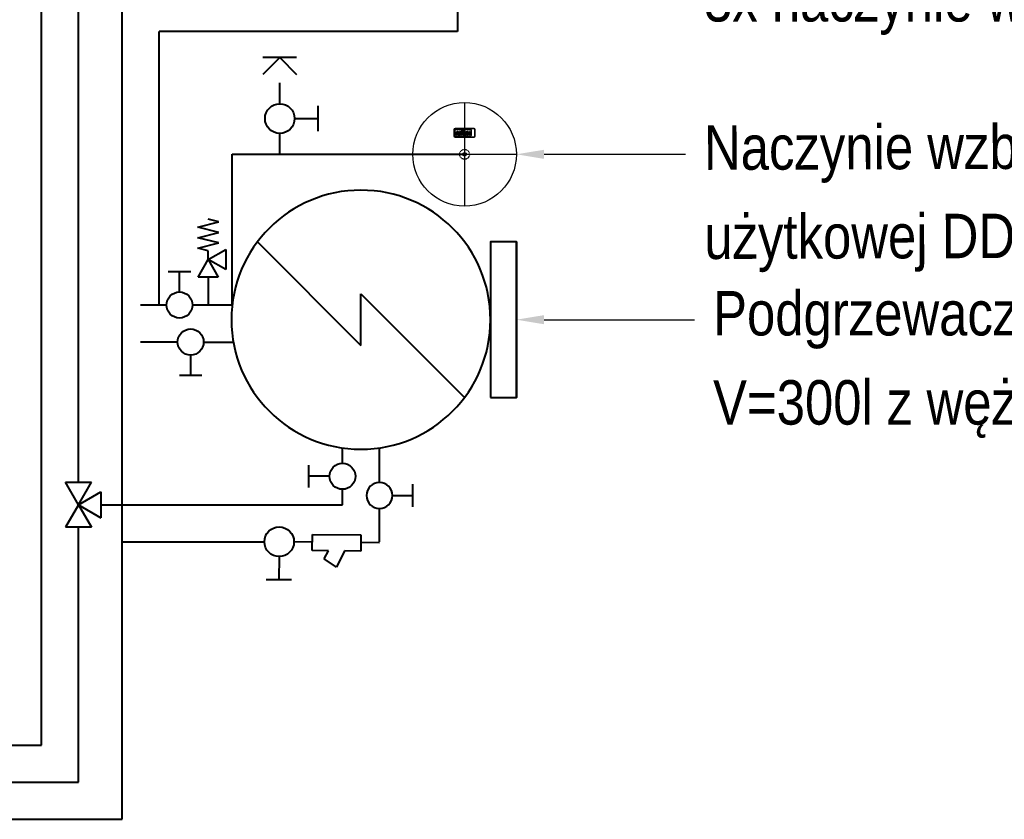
# Model space of a CAD drawing. Header units: centimetres. Extents: x 22052 to 56535, y 76485 to 78519.
# Tile 145 of 235: x 48323 to 48589, y 77648 to 77864. Entities that reach past the tile are written whole.
import ezdxf
from ezdxf import colors
from ezdxf.entities.mleader import LeaderData, LeaderLine
from ezdxf.enums import TextEntityAlignment as Align
from ezdxf.lldxf.tags import DXFTag
from ezdxf.math import Vec2, Vec3

# ---------------------------------------------------------------- set-up
doc = ezdxf.new("R2010")
doc.units = ezdxf.units.CM
doc.linetypes.add('HIDDEN', pattern=[0.375, 0.25, -0.125])
for name, color, linetype, lineweight in [('2DH_OBJ_reflexgr', 252, 'Continuous', 25), ('CP_LOGO', 7, 'Continuous', 35), ('IS_Ciepła_woda', 1, 'DASHDOT', 40), ('IS_Gaz', 40, 'Continuous', 40), ('IS_gaz 2', 44, 'Continuous', 35), ('IS_Opis', 250, 'Continuous', 9), ('IS_Powrót', 5, 'DASH', 40), ('IS_Zasilanie', 1, 'SOLID', 40), ('IS_Zimna_woda', 5, 'SOLID', 40)]:
    doc.layers.add(name, color=color, linetype=linetype, lineweight=lineweight)
doc.layers.add('CP_AXIS', color=143, linetype='DASHDOT')
doc.layers.add('cp_hidde', color=203, linetype='HIDDEN')
doc.styles.add('CP_ATTR', font='arial.ttf')
doc.styles.add('styl1', font='ARIALN.TTF')
tags = doc.linetypes.add('DASH', pattern=[15, 10, -5]).pattern_tags.tags
tags[6:7] = [DXFTag(74, 4), DXFTag(75, 0), DXFTag(340, '0'), DXFTag(46, 0.0), DXFTag(50, 0.0), DXFTag(44, 0.0), DXFTag(45, 0.0)]
tags[4:5] = [DXFTag(74, 4), DXFTag(75, 0), DXFTag(340, '0'), DXFTag(46, 0.0), DXFTag(50, 0.0), DXFTag(44, 0.0), DXFTag(45, 0.0)]
tags = doc.linetypes.add('DASHDOT', pattern=[25.4, 12.7, -6.35, 0, -6.35]).pattern_tags.tags
tags[10:11] = [DXFTag(74, 4), DXFTag(75, 0), DXFTag(340, '0'), DXFTag(46, 1.0), DXFTag(50, 0.0), DXFTag(44, 0.0), DXFTag(45, 0.0)]
tags[8:9] = [DXFTag(74, 4), DXFTag(75, 0), DXFTag(340, '0'), DXFTag(46, 1.0), DXFTag(50, 0.0), DXFTag(44, 0.0), DXFTag(45, 0.0)]
tags[6:7] = [DXFTag(74, 4), DXFTag(75, 0), DXFTag(340, '0'), DXFTag(46, 1.0), DXFTag(50, 0.0), DXFTag(44, 0.0), DXFTag(45, 0.0)]
tags[4:5] = [DXFTag(74, 4), DXFTag(75, 0), DXFTag(340, '0'), DXFTag(46, 1.0), DXFTag(50, 0.0), DXFTag(44, 0.0), DXFTag(45, 0.0)]
tags = doc.linetypes.add('SOLID', pattern=[10, 10, 0]).pattern_tags.tags
tags[6:7] = [DXFTag(74, 4), DXFTag(75, 0), DXFTag(340, '0'), DXFTag(46, 0.0), DXFTag(50, 0.0), DXFTag(44, 0.0), DXFTag(45, 0.0)]
tags[4:5] = [DXFTag(74, 4), DXFTag(75, 0), DXFTag(340, '0'), DXFTag(46, 0.0), DXFTag(50, 0.0), DXFTag(44, 0.0), DXFTag(45, 0.0)]

# ---------------------------------------------------------------- blocks, each defined once
blk = doc.blocks.new('A$C3C9B6DEC')
at = {"layer": 'IS_Zimna_woda'}
for p, q in [((25, 20), (45, 40)), ((50, 10), (50, 40)), ((55, 10), (55, 40)), ((5, 10), (25, 30)), ((25, 30), (25, 20))]:
    blk.add_line(p, q, dxfattribs=at)
blk.add_lwpolyline([(50, 40), (55, 40), (55, 10), (50, 10)], close=True, dxfattribs=at)
blk.add_circle((25, 25), 25, dxfattribs=at)
blk = doc.blocks.new('2drfx_logo01')
at = {"layer": 'CP_LOGO', "color": 83, "extrusion": (0, 1, 0)}
for p, q in [((41.3, 0), (-41.3, 0)), ((-46.3, -5), (-46.3, -34.5)), ((-41.3, -39.5), (41.3, -39.5)), ((46.3, -34.5), (46.3, -5))]:
    blk.add_line(p, q, dxfattribs=at)
at = {"layer": 'CP_LOGO', "extrusion": (0, 1, 0)}
for p, q in [((-43.2, -7.6), (-43.2, -31.7)), ((26.8, -4.8), (-40.4, -4.8)), ((-40.4, -34.5), (26.8, -34.5)), ((-36.7, -29.3), (-36.7, -18.9)), ((-36.7, -29.3), (-36.7, -29.3)), ((-33.4, -29.3), (-36.7, -29.3)), ((-33.4, -19.7), (-33.4, -29.3)), ((-33.4, -29.3), (-33.4, -29.3)), ((-32, -14.2), (-29.6, -14.2)), ((-29.6, -17.3), (-31.2, -17.3)), ((-29.6, -14.2), (-29.6, -17.3)), ((-29.6, -14.2), (-29.6, -14.2)), ((-28.5, -23.7), (-28.5, -19.9)), ((-25.2, -19.8), (-25.2, -20.6)), ((-25.2, -20.6), (-20.5, -20.6)), ((-25.2, -23), (-25.2, -23.7)), ((-17.2, -23), (-25.2, -23)), ((-23.4, -14.2), (-22.3, -14.2)), ((-22.6, -16.9), (-23.1, -16.9)), ((-17.9, -29.3), (-22.9, -29.3)), ((-22.4, -26.4), (-17.9, -26.4)), ((-20.5, -20.6), (-20.5, -19.8)), ((-17.9, -26.4), (-17.9, -29.3)), ((-17.2, -20), (-17.2, -23)), ((-16.5, -14.2), (-14.5, -14.2)), ((-16.5, -17.1), (-16.5, -14.2)), ((-14.5, -17.1), (-16.5, -17.1)), ((-14.5, -14.2), (-14.5, -12)), ((-14.5, -29.3), (-14.5, -17.1)), ((-11.2, -29.3), (-14.5, -29.3)), ((-11.2, -12.6), (-11.2, -14.2)), ((-11.2, -14.2), (-8.7, -14.2)), ((-8.7, -17.1), (-11.2, -17.1)), ((-11.2, -17.1), (-11.2, -29.3)), ((-10.7, -8.3), (-8.4, -8.3)), ((-8.4, -11.3), (-10, -11.3)), ((-8.7, -14.2), (-8.7, -17.1)), ((-8.4, -8.3), (-8.4, -11.3)), ((-6.7, -8.3), (-3.4, -8.3)), ((-6.7, -29.3), (-6.7, -8.3)), ((-3.4, -29.3), (-6.7, -29.3)), ((-3.4, -8.3), (-3.4, -29.3)), ((-3.4, -29.3), (-3.4, -29.3)), ((-1.2, -23.7), (-1.2, -19.9)), ((2.1, -19.8), (2.1, -20.6)), ((2.1, -20.6), (6.8, -20.6)), ((2.1, -23), (2.1, -23.7)), ((10.1, -23), (2.1, -23)), ((3.9, -14.2), (5, -14.2)), ((4.7, -16.9), (4.2, -16.9)), ((9.3, -29.3), (4.4, -29.3)), ((4.9, -26.4), (9.3, -26.4)), ((6.8, -20.6), (6.8, -19.8)), ((9.3, -26.4), (9.3, -29.3)), ((10.1, -20), (10.1, -23)), ((11.6, -14.2), (14.9, -14.2)), ((11.6, -17.2), (11.6, -14.2)), ((11.7, -29.3), (11.7, -26.5)), ((14.9, -29.3), (11.7, -29.3)), ((14.9, -14.2), (14.9, -17.4)), ((14.9, -26.4), (14.9, -29.3)), ((17, -20.1), (17.5, -20.1)), ((17.8, -23.4), (17, -23.4)), ((19.6, -14.2), (22.9, -14.2)), ((19.6, -17.4), (19.6, -14.2)), ((19.7, -29.3), (19.7, -26)), ((23, -29.3), (19.7, -29.3)), ((22.9, -14.2), (22.9, -17.2)), ((23, -26.5), (23, -29.3)), ((29.6, -31.7), (29.6, -7.6))]:
    blk.add_line(p, q, dxfattribs=at)
at = {"layer": 'CP_LOGO', "color": 83}
for centre, start, end in [((41.3, -5), 0, 90), ((-41.3, -5), 90, 180), ((-41.3, -34.5), 180, 270), ((41.3, -34.5), 270, 0)]:
    blk.add_arc(centre, 5, start, end, dxfattribs=at)
at = {"layer": 'CP_LOGO'}
for centre, radius, start, end in [((-40.4, -7.6), 2.8, 90, 180), ((-40.4, -31.7), 2.8, 180, 270), ((-30.6, -19.1), 6.04, 147.2606, 178.2377), ((-32.6, -18.2), 3.91, 106.1174, 143.376), ((-31.9, -20.3), 6.08, 90.0504, 106.2962), ((-30.3, -19.5), 3.13, 158.9942, 176.3238), ((-28.6, -19.7), 4.79, 175.9324, 180.1077), ((-31.6, -19), 1.71, 127.2952, 158.5076), ((-31.4, -19.4), 2.11, 97.3746, 125.2227), ((-31.2, -20.8), 3.51, 90.0884, 98.1112), ((-20, -20), 8.47, 165.5184, 179.4136), ((-20.3, -23.5), 8.16, 181.0116, 192.2061), ((-23.6, -24.4), 4.78, 190.4306, 253.2549), ((-23.5, -19), 4.85, 88.4512, 165.8928), ((-20.1, -19.7), 5.06, 167.5936, 180.6121), ((-22.4, -23.8), 2.8, 178.2273, 223.4425), ((-22.2, -19.3), 2.94, 147.7135, 166.8659), ((-22.8, -21.8), 7.52, 253.484, 269.5372), ((-23.2, -18.8), 1.87, 87.6671, 146.1721), ((-22.5, -23.4), 3, 230.0119, 271.6328), ((-22.5, -18.8), 1.87, 33.8279, 92.3329), ((-22.1, -18.9), 4.73, 12.9414, 92.7147), ((-23.4, -19.3), 2.94, 13.1341, 32.2865), ((-25.5, -19.7), 5.06, 359.3879, 12.4064), ((-25.4, -19.9), 8.25, 359.5366, 14.6945), ((-9.6, -12.3), 4.84, 144.3624, 176.3354), ((-11.2, -11.4), 3.03, 115.5569, 140.1513), ((-10.6, -12.9), 4.64, 90.4804, 114.1156), ((-9.4, -12.6), 1.84, 158.0272, 180.9979), ((-10.2, -12.3), 0.954, 105.8352, 156.9141), ((-10, -13), 1.77, 90.0729, 106.1126), ((7.3, -20), 8.47, 165.5184, 179.4136), ((7, -23.5), 8.16, 181.0116, 192.2061), ((3.7, -24.4), 4.78, 190.4306, 253.2549), ((3.8, -19), 4.85, 88.4512, 165.8928), ((7.2, -19.7), 5.06, 167.5936, 180.6121), ((4.9, -23.8), 2.8, 178.2273, 223.4425), ((5.1, -19.3), 2.94, 147.7135, 166.8659), ((4.5, -21.8), 7.52, 253.484, 269.5372), ((4.1, -18.8), 1.87, 87.6671, 146.1721), ((4.8, -23.4), 3, 230.0119, 271.6328), ((4.8, -18.8), 1.87, 33.8279, 92.3329), ((5.2, -18.9), 4.73, 12.9414, 92.7147), ((3.8, -19.3), 2.94, 13.1341, 32.2865), ((1.8, -19.7), 5.06, 359.3879, 12.4064), ((1.8, -19.9), 8.25, 359.5366, 14.6945), ((18.8, -17.1), 7.23, 180.4442, 200.5984), ((19.1, -26.5), 7.42, 159.7413, 179.7796), ((16.4, -18.1), 4.61, 200.4138, 233.8136), ((16.7, -25.6), 4.92, 128.2568, 159.4117), ((19.7, -17.3), 4.84, 181.4593, 192.5475), ((19.3, -26.3), 4.37, 159.5786, 181.0788), ((17.4, -17.8), 2.5, 191.3737, 222.1732), ((17, -25.4), 1.92, 91.9805, 160.9879), ((16.9, -18.2), 1.9, 225.7959, 271.9253), ((17.6, -18.2), 1.9, 268.0747, 314.2041), ((17.7, -25.3), 1.82, 29.0147, 86.8568), ((17.1, -17.8), 2.5, 317.8268, 348.6263), ((16, -26.1), 3.7, 2.1152, 28.2265), ((14.8, -17.3), 4.84, 347.4525, 358.5407), ((18.1, -18.1), 4.61, 306.1864, 339.5862), ((17.8, -25.6), 4.92, 20.5883, 51.7432), ((11.3, -27.6), 11.7, 5.3251, 18.3885), ((15.7, -17.1), 7.23, 339.4016, 359.5558), ((26.8, -7.6), 2.8, 0, 90), ((26.8, -31.7), 2.8, 270, 0)]:
    blk.add_arc(centre, radius, start, end, dxfattribs=at)
blk = doc.blocks.new('2hpa_rfxng_18_grau_x0n4hz')
for radius in [14, 14, 0.5]:
    blk.add_circle((0, 0), radius)
for start, end in [(90, 180), (180, 270), (270, 90)]:
    blk.add_arc((0, 0), 0.15, start, end)
at = {"layer": 'CP_AXIS'}
for p, q in [((0, 14), (0, -14)), ((-14, 0), (14, 0))]:
    blk.add_line(p, q, dxfattribs=at)
at = {"layer": 'cp_hidde'}
blk.add_circle((0, 0), 1.34, dxfattribs=at)
at = {"xscale": 0.06, "yscale": 0.06, "zscale": 0.06}
blk.add_blockref('2drfx_logo01', (0, 7), dxfattribs=at)
at = {"linetype": 'ByBlock', "style": 'CP_ATTR', "flags": 9}
for tag in ['TEXT_40', 'TEXT_39', 'TEXT_38', 'TEXT_37', 'TEXT_36', 'TEXT_35', 'TEXT_34', 'TEXT_33', 'TEXT_32', 'TEXT_31', 'TEXT_30', 'TEXT_29', 'TEXT_28', 'TEXT_27', 'TEXT_26', 'TEXT_25', 'TEXT_24', 'TEXT_23', 'TEXT_22', 'TEXT_21', 'TEXT_20', 'TEXT_19', 'TEXT_18', 'TEXT_17', 'TEXT_16', 'TEXT_15', 'TEXT_14', 'TEXT_13', 'TEXT_12', 'TEXT_11', 'TEXT_10', 'TEXT_09', 'TEXT_08', 'TEXT_07', 'TEXT_06', 'TEXT_05', 'TEXT_04', 'TEXT_03', 'TEXT_02', 'TEXT_01', 'OTHER', 'PRODUCER', 'ORDER-NO', 'GROUP', 'NUMBER', 'NAME']:
    blk.add_attdef(tag, text='', height=0.00005, dxfattribs=at).set_placement((-0.01, 0), align=Align.MIDDLE_LEFT)
blk = doc.blocks.new('Zaworek')
at = {"layer": 'IS_Zimna_woda', "color": 18, "true_color": 0x000000}
for p, q in [((5.15, 1.72), (5.15, -1.72)), ((2, 0), (5.15, 0))]:
    blk.add_line(p, q, dxfattribs=at)
blk.add_circle((0, 0), 2, dxfattribs=at)
blk = doc.blocks.new('Valvola di sicurezza')
at = {"layer": 'IS_Zimna_woda', "color": 18, "true_color": 0x000000}
for p, q in [((-0.591, 4.675), (0, 4.823)), ((0.591, 4.38), (-0.591, 4.675)), ((-0.591, 4.084), (0.591, 4.38)), ((0.591, 3.789), (-0.591, 4.084)), ((-0.591, 3.494), (0.591, 3.789)), ((0.591, 3.198), (-0.591, 3.494)), ((0, 2.559), (-0.984, 3.128)), ((-0.984, 3.128), (-0.984, 1.991)), ((0, 3.051), (0.591, 3.198)), ((0, 2.559), (0, 3.051)), ((-0.984, 1.991), (0, 2.559)), ((0, 2.559), (-0.568, 1.575)), ((0.568, 1.575), (0, 2.559)), ((-0.568, 1.575), (0.568, 1.575)), ((0, 1.575), (0, 0))]:
    blk.add_line(p, q, dxfattribs=at)
blk = doc.blocks.new('ZS')
at = {"layer": 'IS_Zimna_woda', "color": 18, "true_color": 0x000000}
for p, q in [((0, 0), (0, -9.96)), ((0, -24.04), (0, -34)), ((0, -46), (-8, -38)), ((0, -46), (8, -38)), ((-8, -46), (0, -46)), ((0, -46), (8, -46))]:
    blk.add_line(p, q, dxfattribs=at)
at = {"layer": 'IS_Zimna_woda', "xscale": 3.517579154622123, "yscale": 3.517579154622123, "zscale": 3.517579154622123, "rotation": 180}
blk.add_blockref('Zaworek', (0, -17), dxfattribs=at)
blk = doc.blocks.new('A$C4DD75A4F')
at = {"layer": 'IS_Zasilanie', "color": 18, "true_color": 0x000000}
for p, q in [((3.5, 6.06), (0, 0)), ((3.5, 6.06), (7, 0)), ((0, 0), (7, 0))]:
    blk.add_line(p, q, dxfattribs=at)
blk = doc.blocks.new('A$C064208D9')
at = {"layer": 'IS_Zasilanie', "color": 18, "true_color": 0x000000}
for p, rotation in [((0, 9.56), 270), ((12.12, 2.56), 90)]:
    blk.add_blockref('A$C4DD75A4F', p, dxfattribs=dict(at, rotation=rotation))
blk.add_blockref('A$C4DD75A4F', (2.56, 0), dxfattribs=at)
blk = doc.blocks.new('fff')
at = {"layer": 'IS_Gaz', "color": 18, "true_color": 0x000000}
for p, q in [((32375.5, 78270.06), (32379.87, 78270.06)), ((32375.5, 78256.95), (32375.5, 78270.06)), ((32379.87, 78270.06), (32379.87, 78265.69)), ((32379.87, 78265.69), (32384.24, 78263.51)), ((32384.24, 78263.51), (32382.06, 78260.23)), ((32382.06, 78260.23), (32379.87, 78261.32)), ((32379.87, 78261.32), (32379.87, 78256.95)), ((32379.87, 78256.95), (32375.5, 78256.95))]:
    blk.add_line(p, q, dxfattribs=at)

msp = doc.modelspace()

# ---------------------------------------------------------------- linework, layer by layer
at = {"layer": 'IS_Ciepła_woda'}
for p, q in [((48365.75, 77776.67), (48355.75, 77776.67)), ((48372.79, 77776.67), (48380.83, 77776.67))]:
    msp.add_line(p, q, dxfattribs=at)
at = {"layer": 'IS_Powrót'}
for p, q in [((48328.96, 77667.7), (48328.96, 78209.23)), ((48350.75, 77647.7), (48350.75, 78003.06)), ((48420.31, 77738.71), (48420.31, 77747.7)), ((48420.31, 77722.7), (48420.31, 77731.68)), ((48350.75, 77722.7), (48389.21, 77722.7)), ((48402.17, 77722.61), (48397.21, 77722.66)), ((48420.31, 77722.44), (48415.31, 77722.49)), ((47704.12, 77667.7), (48328.96, 77667.7)), ((47724.12, 77647.7), (48350.75, 77647.7))]:
    msp.add_line(p, q, dxfattribs=at)
at = {"layer": 'IS_Zasilanie'}
for p, q in [((48338.96, 77738.76), (48338.96, 78057.41)), ((48410.31, 77743.89), (48410.31, 77748.06)), ((48410.31, 77732.7), (48410.31, 77736.86)), ((48345.03, 77732.7), (48410.31, 77732.7)), ((48338.96, 77657.7), (48338.96, 77726.63)), ((47714.12, 77657.7), (48338.96, 77657.7))]:
    msp.add_line(p, q, dxfattribs=at)
at = {"layer": 'IS_Zimna_woda'}
for p, q in [((48441.36, 77875.62), (48441.36, 77860.62)), ((48360.75, 77786.67), (48360.75, 77860.62)), ((48441.36, 77860.62), (48360.75, 77860.62)), ((48380.54, 77786.67), (48380.54, 77827.39)), ((48380.54, 77827.39), (48443.31, 77827.39)), ((48362.75, 77786.67), (48355.75, 77786.67)), ((48380.54, 77786.67), (48369.79, 77786.67))]:
    msp.add_line(p, q, dxfattribs=at)

# ---------------------------------------------------------------- block references
at = {"color": 1, "lineweight": 5, "xscale": -4.800000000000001, "yscale": 4.800000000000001, "zscale": 4.800000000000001}
msp.add_blockref('Valvola di sicurezza', (48374.03, 77786.67), dxfattribs=at)
at = {"layer": '2DH_OBJ_reflexgr'}
msp.add_blockref('2hpa_rfxng_18_grau_x0n4hz', (48443.31, 77827.39), dxfattribs=at)
at = {"layer": 'IS_gaz 2', "color": 18, "true_color": 0x000000, "xscale": 1.999999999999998, "yscale": 1.999999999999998, "zscale": 1.999999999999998, "rotation": 269.4609674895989}
msp.add_blockref('Zaworek', (48393.21, 77722.7), dxfattribs=at)
at = {"layer": 'IS_Opis', "xscale": 0.5685728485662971, "yscale": 0.5685728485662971, "zscale": 0.5685728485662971, "rotation": 180.0000000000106}
msp.add_blockref('ZS', (48393.38, 77827.39), dxfattribs=at)
at = {"layer": 'IS_Powrót', "xscale": -1, "rotation": 90}
msp.add_blockref('A$C064208D9', (48345.03, 77738.76), dxfattribs=at)
at = {"layer": 'IS_Zasilanie', "rotation": 269.4609674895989}
msp.add_blockref('fff', (-29546.72, 110834.96), dxfattribs=at)
at = {"layer": 'IS_Zimna_woda', "xscale": -1.4, "yscale": 1.4, "zscale": 1.4, "rotation": 180}
msp.add_blockref('A$C3C9B6DEC', (48380.31, 77817.7), dxfattribs=at)
at = {"layer": 'IS_Zimna_woda', "color": 18, "true_color": 0x000000, "yscale": 1.758789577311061, "zscale": 1.758789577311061}
for p, xscale, rotation in [((48366.27, 77786.67), 1.758789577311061, 90), ((48369.27, 77776.67), 1.758789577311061, 270), ((48410.31, 77740.38), 1.758789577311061, 180), ((48420.31, 77735.2), -1.758789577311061, 180)]:
    msp.add_blockref('Zaworek', p, dxfattribs=dict(at, xscale=xscale, rotation=rotation))

# ---------------------------------------------------------------- next in the draw order: leaders
at = {"layer": 'IS_Opis'}
ml = msp.add_multileader_mtext('Standard', dxfattribs=at)
ml.set_content('\\A1;{\\C256;\\c0;3x naczynie wzbiorcze przeponowe V=100dm\\H0.7x;\\S3^ ;}', color=256, style='styl1')
ml.set_leader_properties()
ml.build(insert=Vec2(0, 0))
ml.multileader.update_dxf_attribs({"dogleg_length": 5, "arrow_head_size": 7.5})
ctx = ml.context
ctx.base_point, ctx.char_height, ctx.arrow_head_size, ctx.landing_gap_size, ctx.plane_origin = Vec3(48503.03, 77871.58), 12, 7.5, 5, Vec3(48433.84, 77746.47)
notes = []
notes.append((ctx, [(0, (1, 1, 0), (48495.62, 77871.58), (1, 0), 7.41, [(0, [(48398.14, 77871.58)], 0, [])])]))
ctx.mtext.insert, ctx.mtext.width, ctx.mtext.defined_height, ctx.mtext.flow_direction = Vec3(48508.03, 77879.35), 293.6462, 76.92, 5
ctx.mtext.has_bg_fill, ctx.mtext.bg_color, ctx.mtext.bg_scale_factor, ctx.mtext.bg_transparency, ctx.mtext.use_window_bg_color = 1, -1073741824, 1, 0, 1
ml = msp.add_multileader_mtext('Standard', dxfattribs=at)
ml.set_content('\\A1;{\\C256;\\c0;Podgrzewacz pojemnościowy V=300l z wężownicą o P=2,7m\\H0.7x;\\S2^ ;\\H1.42857x;.}', color=256, style='styl1')
ml.set_leader_properties()
ml.build(insert=Vec2(0, 0))
ml.multileader.update_dxf_attribs({"dogleg_length": 5, "arrow_head_size": 7.5})
ctx = ml.context
ctx.base_point, ctx.char_height, ctx.arrow_head_size, ctx.landing_gap_size, ctx.plane_origin = Vec3(48505.48, 77782.7), 12, 7.5, 5, Vec3(48426.09, 77657.58)
notes.append((ctx, [(0, (1, 1, 0), (48487.87, 77782.7), (1, 0), 17.6, [(0, [(48457.31, 77782.7)], 0, [])])]))
ctx.mtext.insert, ctx.mtext.width, ctx.mtext.defined_height, ctx.mtext.flow_direction = Vec3(48510.48, 77790.44), 225.2389, 76.92, 5
ctx.mtext.has_bg_fill, ctx.mtext.bg_color, ctx.mtext.bg_scale_factor, ctx.mtext.bg_transparency, ctx.mtext.use_window_bg_color = 1, -1027028792, 1.5, 0, 1
for ctx, leaders in notes:
    for number, flags, end, landing, length, lines in leaders:
        leader = LeaderData()
        leader.index, (leader.has_last_leader_line, leader.has_dogleg_vector, leader.attachment_direction) = number, flags
        leader.last_leader_point, leader.dogleg_vector, leader.dogleg_length = Vec3(end), Vec3(landing), length
        for number, points, colour, breaks in lines:
            line = LeaderLine()
            line.index, line.vertices, line.color, line.breaks = number, Vec3.list(points), colors.encode_raw_color(colour), breaks
            leader.lines.append(line)
        ctx.leaders.append(leader)

# ---------------------------------------------------------------- next in the draw order: leaders
ml = msp.add_multileader_mtext('Standard', dxfattribs=at)
ml.set_content('\\A1;Naczynie wzbiorcze do wody użytkowej DD V=25dm{\\H0.7x;\\S3^ ;}', color=256, style='styl1')
ml.set_leader_properties()
ml.build(insert=Vec2(0, 0))
ml.multileader.update_dxf_attribs({"dogleg_length": 5, "arrow_head_size": 7.5})
ctx = ml.context
ctx.base_point, ctx.char_height, ctx.arrow_head_size, ctx.landing_gap_size, ctx.plane_origin, ctx.plane_x_axis, ctx.plane_y_axis = Vec3(48503.03, 77827.41), 12, 7.5, 5, Vec3(48510.64, 77856.81), Vec3(0.999995, 0.003094), Vec3(-0.003094, 0.999995)
notes = []
notes.append((ctx, [(0, (1, 1, 0), (48493.93, 77827.39), (0.999995, 0.003094), 9.1, [(0, [(48457.31, 77827.39)], 0, [])])]))
ctx.mtext.insert, ctx.mtext.text_direction, ctx.mtext.rotation, ctx.mtext.width, ctx.mtext.defined_height, ctx.mtext.flow_direction = Vec3(48508.01, 77835.19), Vec3(0.999995, 0.003094), 0.003094, 208.7616, 52.07, 5
for ctx, leaders in notes:
    for number, flags, end, landing, length, lines in leaders:
        leader = LeaderData()
        leader.index, (leader.has_last_leader_line, leader.has_dogleg_vector, leader.attachment_direction) = number, flags
        leader.last_leader_point, leader.dogleg_vector, leader.dogleg_length = Vec3(end), Vec3(landing), length
        for number, points, colour, breaks in lines:
            line = LeaderLine()
            line.index, line.vertices, line.color, line.breaks = number, Vec3.list(points), colors.encode_raw_color(colour), breaks
            leader.lines.append(line)
        ctx.leaders.append(leader)

doc.saveas('drawing.dxf')
